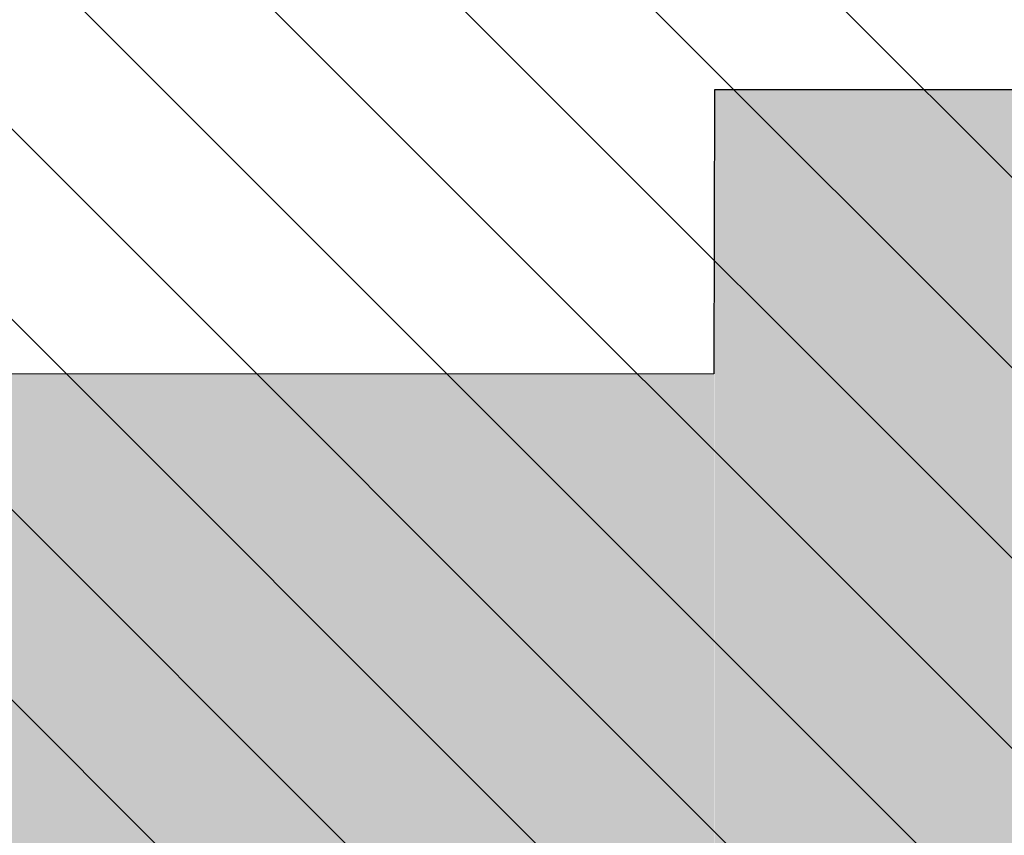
# Model space of a CAD drawing. Header units: millimetres. Extents: x -40276 to 214973, y -147941 to 35228.
# Tile 140 of 256: x -10525 to -9867, y 703 to 1248. Entities that reach past the tile are written whole.
import ezdxf

# ---------------------------------------------------------------- set-up
doc = ezdxf.new("R2010")
doc.units = ezdxf.units.MM
doc.header["$MEASUREMENT"] = 0
for name, color, linetype in [('1._POHLED ZÁPADNÍ_2_0_plochy', 7, 'Continuous'), ('1._POHLED ZÁPADNÍ_2_2D prvky - obecné', 7, 'Continuous'), ('1._POHLED ZÁPADNÍ_2_Výplně – Řezové', 7, 'Continuous')]:
    doc.layers.add(name, color=color, linetype=linetype)

msp = doc.modelspace()

# ---------------------------------------------------------------- hatches: boundary and pattern name
at = {"layer": '1._POHLED ZÁPADNÍ_2_0_plochy', "linetype": 'Continuous', "lineweight": 20, "true_color": 0xffaaaa}
h = msp.add_hatch(dxfattribs=at)
h.set_pattern_fill('Izolační_tvárnice_0002', color=21, style=0, pattern_type=2)
h.set_pattern_definition([(315, (-10360.18, 9405.31), (63.6396, 63.6396), [])])
h.paths.add_polyline_path([(-10906.33, 18690.21), (-10970.68, 9084.15), (-20311.44, 10009.93), (-20479.41, 269.75), (-242.33, 419.76), (-238.38, 17796.01)])
at = {"layer": '1._POHLED ZÁPADNÍ_2_Výplně – Řezové', "linetype": 'Continuous', "lineweight": 13}
for points in [[(-10060.55, 1201.47), (-10060.68, 351.47), (-8811.44, 351.28), (-8811.31, 1201.28)], [(-10060.88, 1011.47), (-11400.75, 1011.08), (-11400.71, 851.08), (-11400.56, 351.08), (-10060.68, 351.47)]]:
    msp.add_hatch(color=254, dxfattribs=at).paths.add_polyline_path(points)

# ---------------------------------------------------------------- linework, layer by layer
at = {"layer": '1._POHLED ZÁPADNÍ_2_2D prvky - obecné', "color": 7, "linetype": 'Continuous', "lineweight": 25}
for p, q in [((-10060.55, 1201.47), (-10060.88, 1011.47)), ((-8811.31, 1201.28), (-10060.55, 1201.47)), ((-10060.88, 1011.47), (-11400.75, 1011.08))]:
    msp.add_line(p, q, dxfattribs=at)

doc.saveas('drawing.dxf')
